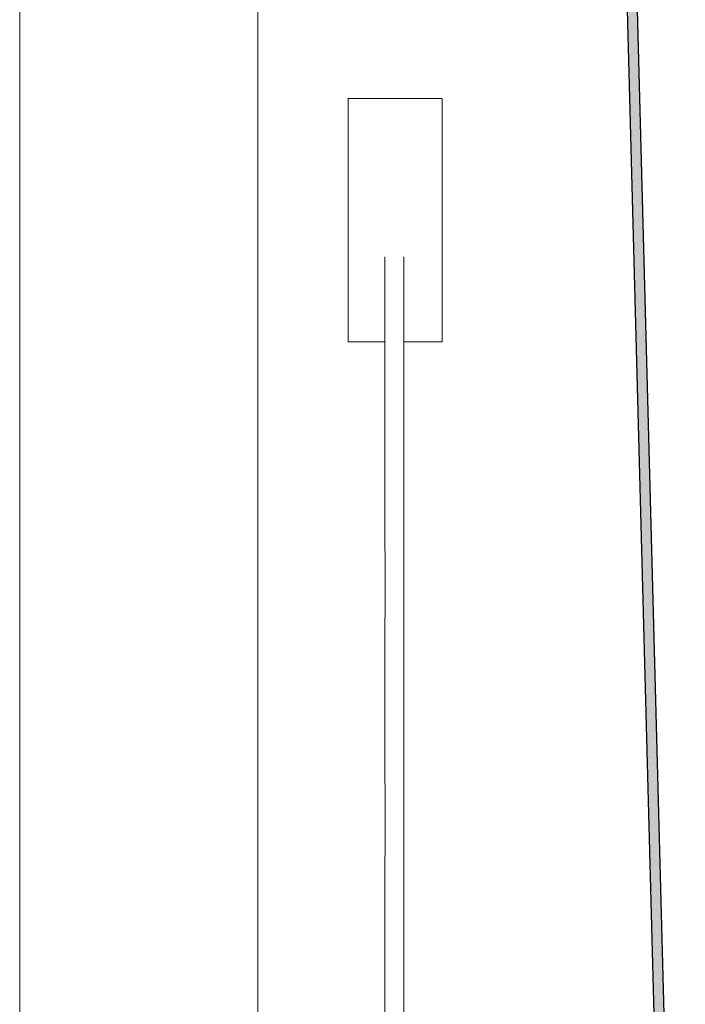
# Model space of a CAD drawing. Header units: millimetres. Extents: x 4477830 to 4478275, y -30323838 to -30323445.
# Tile 39 of 124: x 4477977.296 to 4477978.134, y -30323610.228 to -30323608.987. Entities that reach past the tile are written whole.
import ezdxf

# ---------------------------------------------------------------- set-up
doc = ezdxf.new("R2010")
doc.units = ezdxf.units.MM
for name, color, linetype, lineweight in [('IFC-Parede-Contorno', 42, 'Continuous', 5), ('PR-Captor', 9, 'Continuous', 18), ('PR-Condutos', 150, 'Continuous', 25)]:
    doc.layers.add(name, color=color, linetype=linetype, lineweight=lineweight)

msp = doc.modelspace()

# ---------------------------------------------------------------- hatches: boundary and pattern name
at = {"layer": 'PR-Condutos', "linetype": 'Continuous', "true_color": 0x105689}
for points in [[(4477977.7747, -30323597.6675), (4477977.7856, -30323598.0823), (4477978.1343, -30323611.2426)], [(4477977.7747, -30323597.6679), (4477977.7747, -30323597.687), (4477978.1338, -30323611.2426)], [(4477977.7617, -30323597.6745), (4477978.1215, -30323611.2537), (4477977.776, -30323598.173), (4477978.1218, -30323611.2422), (4477977.776, -30323598.172), (4477978.1221, -30323611.2309), (4477977.776, -30323598.1713), (4477977.7629, -30323597.6745)], [(4477977.7629, -30323597.6745), (4477978.1221, -30323611.2308), (4477977.7757, -30323598.0816), (4477978.1223, -30323611.2229), (4477978.124, -30323611.2242), (4477977.765, -30323597.6749)], [(4477977.7728, -30323597.6745), (4477977.7683, -30323597.6781), (4477977.7685, -30323597.7084), (4477977.765, -30323597.6745), (4477978.1251, -30323611.2679), (4477977.7753, -30323597.9649), (4477978.1278, -30323611.2678), (4477977.7783, -30323597.9746), (4477978.1306, -30323611.2678), (4477977.7822, -30323598.0313), (4477978.1323, -30323611.2425)], [(4477977.7742, -30323597.6742), (4477977.7734, -30323597.6988), (4477978.1329, -30323611.2677), (4477977.7848, -30323598.0695), (4477978.1338, -30323611.2426), (4477977.7848, -30323598.0705)], [(4477977.7661, -30323597.7952), (4477978.1221, -30323611.2309), (4477977.776, -30323598.1711)], [(4477977.7753, -30323597.9649), (4477978.124, -30323611.2243), (4477978.1268, -30323611.2299)], [(4477977.7783, -30323597.9746), (4477978.1267, -30323611.224), (4477978.1297, -30323611.2343)], [(4477977.7822, -30323598.0313), (4477978.1297, -30323611.2343), (4477978.1321, -30323611.2381)], [(4477977.7757, -30323598.0816), (4477978.1218, -30323611.2222), (4477978.1223, -30323611.2229)], [(4477977.7848, -30323598.0695), (4477978.1322, -30323611.2381), (4477978.1338, -30323611.2406)], [(4477977.7856, -30323598.0823), (4477978.1338, -30323611.2406), (4477978.1343, -30323611.2414)], [(4477977.776, -30323598.172), (4477978.1212, -30323611.2213), (4477978.1218, -30323611.2222)], [(4477977.776, -30323598.173), (4477978.1206, -30323611.2203), (4477978.1212, -30323611.2213)]]:
    msp.add_hatch(color=146, dxfattribs=at).paths.add_polyline_path(points)

# ---------------------------------------------------------------- linework, layer by layer
at = {"layer": 'IFC-Parede-Contorno', "color": 8, "lineweight": 5}
for p, q in [((4477977.296, -30323622.7475), (4477977.296, -30323608.1313)), ((4477977.596, -30323609.3878), (4477977.596, -30323608.1313)), ((4477977.596, -30323624.004), (4477977.596, -30323609.3878))]:
    msp.add_line(p, q, dxfattribs=at)
at = {"layer": 'PR-Captor', "color": 5}
for p, q in [((4477977.7096, -30323609.0863), (4477977.7096, -30323609.1281)), ((4477977.828, -30323609.0863), (4477977.7096, -30323609.0863)), ((4477977.828, -30323609.1227), (4477977.828, -30323609.0863)), ((4477977.7096, -30323609.1281), (4477977.7096, -30323609.2007)), ((4477977.828, -30323609.1977), (4477977.828, -30323609.1227)), ((4477977.7096, -30323609.2007), (4477977.7096, -30323609.236)), ((4477977.828, -30323609.234), (4477977.828, -30323609.1977)), ((4477977.7096, -30323609.236), (4477977.7096, -30323609.2588)), ((4477977.828, -30323609.2576), (4477977.828, -30323609.234)), ((4477977.7096, -30323609.2588), (4477977.7096, -30323609.2766)), ((4477977.828, -30323609.276), (4477977.828, -30323609.2576)), ((4477977.7096, -30323609.2766), (4477977.7096, -30323609.2927)), ((4477977.828, -30323609.2925), (4477977.828, -30323609.276)), ((4477977.756, -30323609.2861), (4477977.756, -30323609.2883)), ((4477977.756, -30323609.2883), (4477977.756, -30323609.2901)), ((4477977.78, -30323609.2861), (4477977.7797, -30323609.2893)), ((4477977.78, -30323609.2883), (4477977.78, -30323609.2861)), ((4477977.78, -30323609.2901), (4477977.78, -30323609.2883)), ((4477977.7096, -30323609.2927), (4477977.7096, -30323609.393)), ((4477977.756, -30323609.2901), (4477977.756, -30323609.292)), ((4477977.756, -30323609.292), (4477977.756, -30323609.294)), ((4477977.756, -30323609.294), (4477977.756, -30323609.2963)), ((4477977.756, -30323609.2963), (4477977.756, -30323609.299)), ((4477977.756, -30323609.299), (4477977.756, -30323609.3556)), ((4477977.78, -30323609.292), (4477977.78, -30323609.2901)), ((4477977.78, -30323609.294), (4477977.78, -30323609.292)), ((4477977.78, -30323609.2963), (4477977.78, -30323609.294)), ((4477977.78, -30323609.299), (4477977.78, -30323609.2963)), ((4477977.78, -30323609.36), (4477977.78, -30323609.299)), ((4477977.828, -30323609.393), (4477977.828, -30323609.2925)), ((4477977.756, -30323609.3556), (4477977.756, -30323609.393)), ((4477977.78, -30323609.393), (4477977.78, -30323609.36)), ((4477977.7096, -30323609.393), (4477977.7266, -30323609.393)), ((4477977.7266, -30323609.393), (4477977.7497, -30323609.393)), ((4477977.7497, -30323609.393), (4477977.756, -30323609.393)), ((4477977.756, -30323609.393), (4477977.756, -30323609.425)), ((4477977.78, -30323609.393), (4477977.7863, -30323609.393)), ((4477977.78, -30323609.434), (4477977.78, -30323609.393)), ((4477977.7863, -30323609.393), (4477977.8094, -30323609.393)), ((4477977.8094, -30323609.393), (4477977.828, -30323609.393)), ((4477977.756, -30323609.425), (4477977.756, -30323609.5049)), ((4477977.78, -30323609.5134), (4477977.78, -30323609.434)), ((4477977.756, -30323609.5049), (4477977.756, -30323609.612)), ((4477977.7799, -30323609.6283), (4477977.78, -30323609.5134)), ((4477977.756, -30323609.612), (4477977.7562, -30323609.7023)), ((4477977.78, -30323609.7108), (4477977.7799, -30323609.6283)), ((4477977.7562, -30323609.7023), (4477977.756, -30323609.7785)), ((4477977.78, -30323609.7921), (4477977.78, -30323609.7108)), ((4477977.756, -30323609.7785), (4477977.756, -30323609.9094)), ((4477977.78, -30323609.9159), (4477977.78, -30323609.7921)), ((4477977.756, -30323609.9094), (4477977.7561, -30323609.9905)), ((4477977.7799, -30323610.0008), (4477977.78, -30323609.9159)), ((4477977.7561, -30323609.9905), (4477977.756, -30323610.0925)), ((4477977.78, -30323610.0767), (4477977.7799, -30323610.0008)), ((4477977.78, -30323610.1645), (4477977.78, -30323610.0767)), ((4477977.756, -30323610.0925), (4477977.756, -30323610.1694)), ((4477977.756, -30323610.1694), (4477977.756, -30323610.2857)), ((4477977.78, -30323610.2857), (4477977.78, -30323610.1645))]:
    msp.add_line(p, q, dxfattribs=at)
at = {"layer": 'PR-Condutos', "color": 146, "true_color": 0x105689}
for p, q in [((4477978.1343, -30323611.2426), (4477977.7857, -30323598.0827)), ((4477977.7762, -30323598.2232), (4477978.1206, -30323611.2203))]:
    msp.add_line(p, q, dxfattribs=at)

doc.saveas('drawing.dxf')
